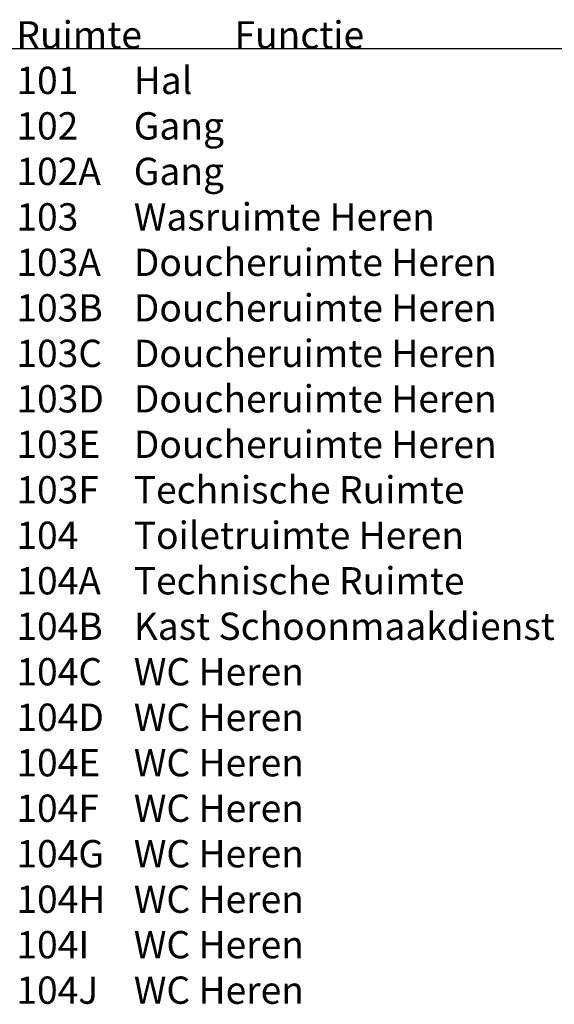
# Model space of a CAD drawing. Header units: millimetres. Extents: x 362177 to 5000048, y 157834 to 733119.
# Tile 28 of 152: x 515107 to 522167, y 347206 to 360196. Entities that reach past the tile are written whole.
import ezdxf

# ---------------------------------------------------------------- set-up
doc = ezdxf.new("R2010")
doc.units = ezdxf.units.MM
doc.layers.get('DEFPOINTS').update_dxf_attribs({"color": 255})
doc.styles.add('DVD_VBC_Arial', font='arial.ttf')

msp = doc.modelspace()

# ---------------------------------------------------------------- linework, layer by layer
at = {"layer": 'DEFPOINTS'}
for p, direction in [((481068, 381933.6), (0, 1)), ((570064, 359815), (1, 0))]:
    msp.add_xline(p, direction, dxfattribs=at)

# ---------------------------------------------------------------- texts
at = {"insert": (515064, 360175), "char_height": 360, "attachment_point": 1, "style": 'DVD_VBC_Arial'}
msp.add_mtext_dynamic_manual_height_columns('Ruimte^IFunctie^I^I^I^I\\P101 ^I^IHal ^I^I^I^I^I^I\\P102 ^I^IGang ^I^I^I^I^I^I\\P102A ^I^IGang ^I^I^I^I^I\\P103 ^I^IWasruimte Heren ^I^I^I\\P103A ^I^IDoucheruimte Heren ^I^I\\P103B ^I^IDoucheruimte Heren ^I^I^I\\P103C ^I^IDoucheruimte Heren ^I^I^I\\P103D ^I^IDoucheruimte Heren ^I^I^I\\P103E ^I^IDoucheruimte Heren ^I^I\\P103F ^I^ITechnische Ruimte ^I^I^I\\P104 ^I^IToiletruimte Heren ^I^I^I^I\\P104A ^I^ITechnische Ruimte ^I^I\\P104B ^I^IKast Schoonmaakdienst ^I^I^I\\P104C ^I^IWC Heren ^I^I^I^I^I\\P104D ^I^IWC Heren ^I^I^I^I^I\\P104E ^I^IWC Heren ^I^I^I^I^I\\P104F ^I^IWC Heren ^I^I^I^I^I\\P104G ^I^IWC Heren ^I^I^I^I^I\\P104H ^I^IWC Heren ^I^I^I^I^I\\P104I ^I^IWC Heren ^I^I^I^I^I\\P104J ^I^IWC Heren ^I^I^I^I^I', width=13843.335, gutter_width=12.5, heights=[0], dxfattribs=at)

doc.saveas('drawing.dxf')
